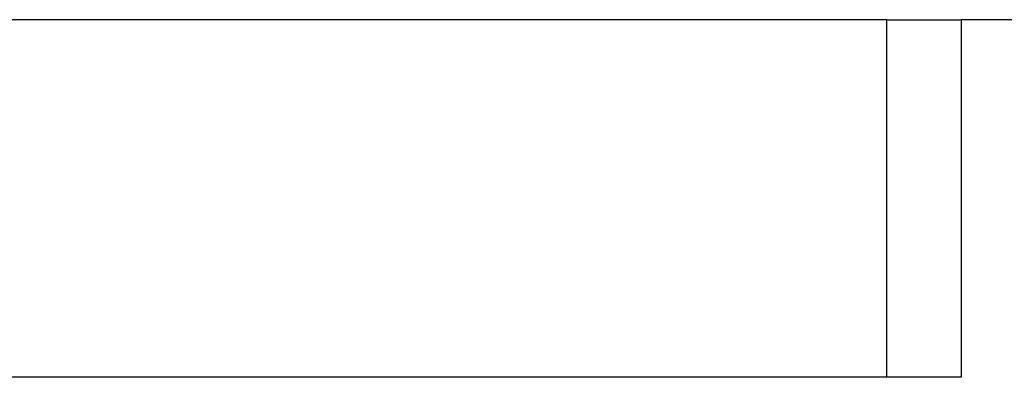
# Model space of a CAD drawing. Header units: millimetres. Extents: x 0 to 420, y 0 to 299.
# Tile 50 of 72: x 284.99 to 290.1, y 158.17 to 160.03. Entities that reach past the tile are written whole.
import ezdxf

# ---------------------------------------------------------------- set-up
doc = ezdxf.new("R2010")
doc.units = ezdxf.units.MM

msp = doc.modelspace()

# ---------------------------------------------------------------- linework, layer by layer
at = {"color": 7, "linetype": 'Continuous', "lineweight": 25}
for p, q in [((289.4909, 160.0311), (276.3341, 160.0311)), ((289.4909, 158.1737), (289.4909, 160.0311)), ((289.4909, 160.0311), (289.8778, 160.0311)), ((289.8778, 160.0311), (289.8778, 158.1737)), ((330.1222, 160.0311), (289.8778, 160.0311)), ((289.4909, 158.1737), (276.3341, 158.1737)), ((289.8778, 158.1737), (289.4909, 158.1737))]:
    msp.add_line(p, q, dxfattribs=at)

doc.saveas('drawing.dxf')
